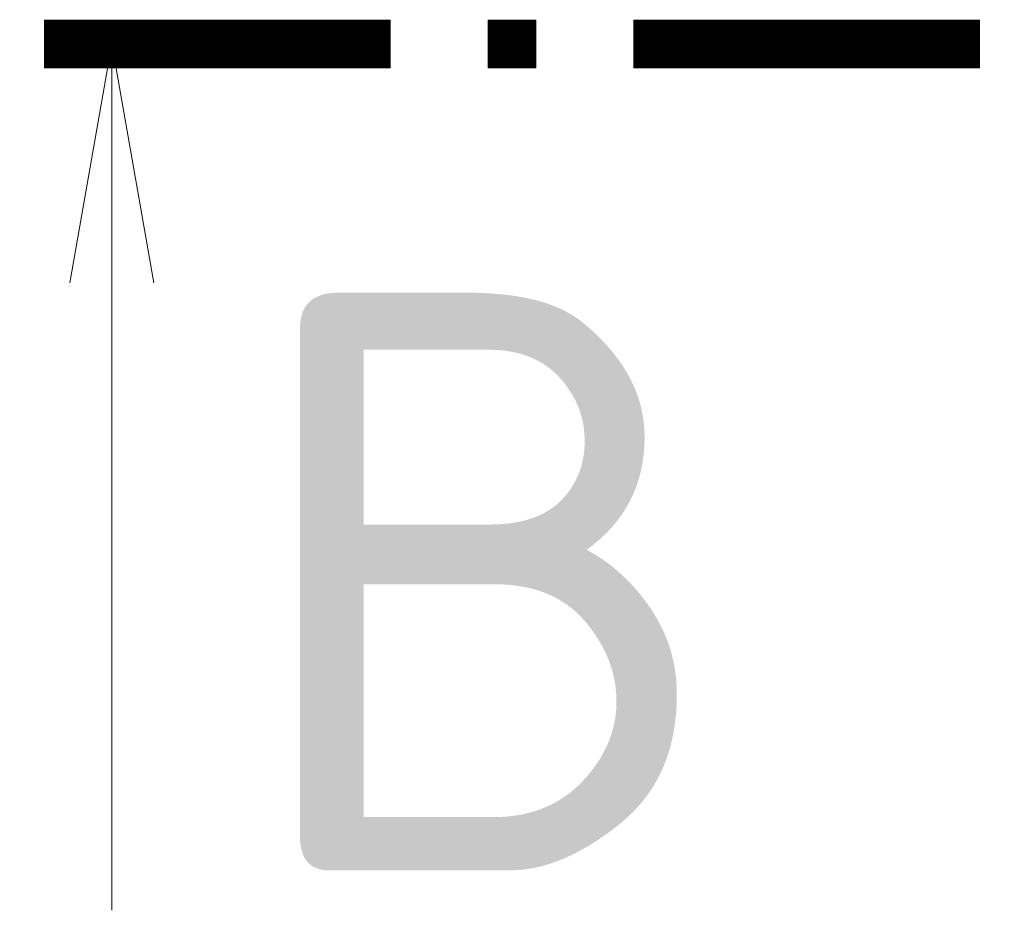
# Model space of a CAD drawing. Header units: millimetres. Extents: x -29085 to 3627694, y -159961 to 2281735.
# Tile 158 of 229: x 209851 to 212407, y 277278 to 279591. Entities that reach past the tile are written whole.
import ezdxf
from ezdxf.enums import TextEntityAlignment as Align

# ---------------------------------------------------------------- set-up
doc = ezdxf.new("R2010")
doc.units = ezdxf.units.MM
doc.layers.add('A99_N_txt-popis-200', color=240, linetype='Continuous', lineweight=5)
doc.styles.add('A99_popis', font='isocpeur.ttf')

# ---------------------------------------------------------------- blocks, each defined once
blk = doc.blocks.new('*U102')
at = {"color": 0, "linetype": 'ByBlock'}
blk.add_line((-11.269, 0), (-11.27, -11.25), dxfattribs=at)
at = {"color": 0, "linetype": 'ByBlock', "const_width": 0.63}
for points in [[(-12.15, 0), (-7.65, 0)], [(-6.39, 0), (-5.76, 0)], [(-4.5, 0), (0, 0)]]:
    blk.add_lwpolyline(points, dxfattribs=at)
at = {"color": 0, "linetype": 'ByBlock'}
blk.add_lwpolyline([(-11.816, -3.102), (-11.269, 0), (-10.722, -3.102)], dxfattribs=at)
at = {"color": 0, "linetype": 'ByBlock', "style": 'A99_popis', "flags": 12}
blk.add_attdef('OZNŘ_3K', text='', height=5, rotation=0.0024, dxfattribs=at).set_placement((784.083, 77.083), align=Align.RIGHT)
at = {"color": 0, "linetype": 'ByBlock', "style": 'A99_popis'}
blk.add_attdef('OZNŘ_1K', (-9.632, -10.73), '', height=5, dxfattribs=at)

msp = doc.modelspace()

# ---------------------------------------------------------------- block references
at = {"layer": 'A99_N_txt-popis-200'}
ref = msp.add_blockref('*U102', (212344, 279528.3), dxfattribs=dict(at, xscale=200, yscale=200, zscale=200))
ref.add_attrib('OZNŘ_1K', 'B', (210417.5, 277382.2), dxfattribs={"layer": '0', "color": 0, "linetype": 'ByBlock', "height": 1500, "style": 'A99_popis'})

doc.saveas('drawing.dxf')
